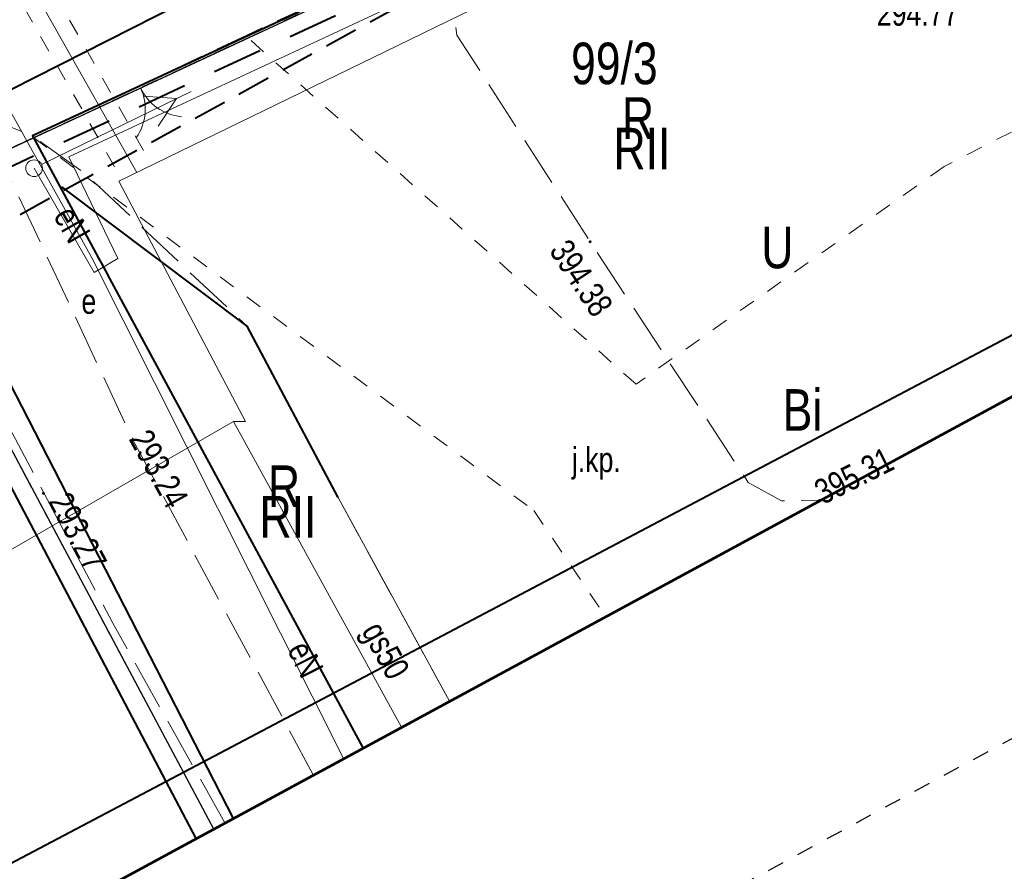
# Model space of a CAD drawing. Header units: metres. Extents: x 7437397 to 7437781, y 5556608 to 5556944.
# Tile 34 of 58: x 7437613 to 7437642, y 5556683 to 5556708. Entities that reach past the tile are written whole.
import ezdxf

# ---------------------------------------------------------------- set-up
doc = ezdxf.new("R2010")
doc.units = ezdxf.units.M
doc.header["$MEASUREMENT"] = 0
for name, pattern in [('0.5_0.5', [1.5, 0.5, -0.5, 0.5]), ('EGBO02-500', [2.5, 1.5, -1]), ('EGBU01-500', [1, 0.5, -0.5]), ('KTCR02-500', [1.5, 1, -0.5]), ('KTJZ01-500', [2, 1.5, -0.5]), ('PTRW01_01-500', [1, 0.5, -0.5])]:
    doc.linetypes.add(name, pattern=pattern)
for name, color, linetype, lineweight in [('510-Podpora jednosłupowa symb.-STPOW', 7, 'Continuous', 5), ('905-Brama w ogrodzeniu', 7, 'Continuous', 5), ('BUIB02_01', 250, 'Continuous', 5), ('EGBD03', 250, 'Continuous', 5), ('EGBK02', 250, 'Continuous', 5), ('EGBO02', 250, 'Continuous', 5), ('EGBU01', 250, 'Continuous', 5), ('GAZ', 50, 'Continuous', 30), ('KTJZ01', 250, 'Continuous', 5), ('KTOK02', 250, 'Continuous', 5), ('KTOK05_01', 250, 'Continuous', 5), ('MPZP', 250, 'Continuous', 5), ('punkt wysokościowy sztuczny', 7, 'Continuous', 5), ('RTPW01', 250, 'Continuous', 5), ('RTPW02', 250, 'Continuous', 5), ('SUPE', 250, 'Continuous', 5), ('SUPE04', 250, 'Continuous', 5), ('SUPE_01', 250, 'Continuous', 5), ('SUPG_01', 250, 'Continuous', 5), ('SUSM04_01_E', 250, 'Continuous', 5), ('SUUS17_01_E', 250, 'Continuous', 5), ('Warstwa 1', 250, 'Continuous', 5), ('Warstwa 2', 250, 'Continuous', 5)]:
    doc.layers.add(name, color=color, linetype=linetype, lineweight=lineweight)
doc.styles.get("Standard").update_dxf_attribs({"font": 'txt.shx', "width": 0.75})
doc.linetypes.add('KTOK05_01-500', pattern='A,3.75,[13,dgnlstyle-rozp_2015.shx,S=0.002778,R=0,X=0,Y=0],3.75', length=7.5)

# ---------------------------------------------------------------- blocks, each defined once
blk = doc.blocks.new('510')
at = {"layer": '510-Podpora jednosłupowa symb.-STPOW', "color": 0, "linetype": 'Continuous', "lineweight": 13}
blk.add_circle((0, 0), 2.5, dxfattribs=at)
blk = doc.blocks.new('PW02')
at = {"layer": 'punkt wysokościowy sztuczny', "linetype": 'Continuous', "lineweight": 13}
h = blk.add_hatch(color=0, dxfattribs=at)
edge = h.paths.add_edge_path()
edge.add_arc((0, 0), 0.45, 0, 360)
blk = doc.blocks.new('905')
at = {"layer": '905-Brama w ogrodzeniu', "color": 0, "linetype": 'Continuous', "lineweight": 13}
for centre, start, end in [((-15, 0), 0, 60), ((15, 0), 120, 180)]:
    blk.add_arc(centre, 15, start, end, dxfattribs=at)
blk = doc.blocks.new('SUUS17_01')
at = {"color": 250, "linetype": 'Continuous', "lineweight": 13}
blk.add_wipeout([(-0.5, 0.25), (0.5, 0.25), (0.5, -0.25), (-0.5, -0.25)], dxfattribs=at).dxf.layer = 'SUUS17_01_E'
blk = doc.blocks.new('SUPE04')
at = {"layer": 'SUPE04', "color": 1, "linetype": 'Continuous', "lineweight": 13}
blk.add_line((5.25, 0), (0.25, 0), dxfattribs=at)
at = {"layer": 'SUPE04', "color": 1, "linetype": 'Continuous', "lineweight": 13, "flags": 128}
blk.add_lwpolyline([(3.9, 0.5), (4.766, 0), (3.9, -0.5)], dxfattribs=at)

msp = doc.modelspace()

# ---------------------------------------------------------------- hatches: boundary and pattern name
at = {"layer": 'punkt wysokościowy sztuczny', "linetype": 'Continuous', "lineweight": 13}
msp.add_hatch(color=7, dxfattribs=at).paths.add_polyline_path([(7437636.893, 5556693.674), (7437636.972, 5556693.717, 1.114741)])

# ---------------------------------------------------------------- linework, layer by layer
at = {"layer": 'BUIB02_01', "color": 7, "linetype": 'Continuous', "lineweight": 13, "flags": 128}
msp.add_lwpolyline([(7437622.47, 5556693.78), (7437625.814, 5556687.667)], dxfattribs=at)
at = {"layer": 'EGBD03', "color": 114, "linetype": 'Continuous', "lineweight": 30, "true_color": 0x00b140, "flags": 128}
msp.add_lwpolyline([(7437646.68, 5556720.13), (7437608.79, 5556702.48)], dxfattribs=at)
at = {"layer": 'EGBU01', "color": 96, "linetype": 'EGBU01-500', "lineweight": 13, "flags": 128}
for points in [[(7437619.76, 5556707.6), (7437646.68, 5556720.13)], [(7437646.68, 5556720.13), (7437619.76, 5556707.6)], [(7437648.92, 5556707.96), (7437640.67, 5556703.73)], [(7437619.76, 5556707.6), (7437613.32, 5556704.6)], [(7437613.32, 5556704.6), (7437619.76, 5556707.6)], [(7437631.42, 5556697.19), (7437619.76, 5556707.6)], [(7437608.79, 5556702.48), (7437613.32, 5556704.6)], [(7437613.32, 5556704.6), (7437608.79, 5556702.48)], [(7437640.67, 5556703.73), (7437631.42, 5556697.19)], [(7437628.35, 5556693.39), (7437630.497, 5556690.207)]]:
    msp.add_lwpolyline(points, dxfattribs=at)
at = {"layer": 'GAZ', "linetype": '0.5_0.5', "lineweight": 20}
for points in [[(7437597.633, 5556737.704), (7437616.86, 5556703.802)], [(7437596.763, 5556737.21), (7437615.99, 5556703.309)]]:
    msp.add_lwpolyline(points, dxfattribs=at)
at = {"layer": 'KTJZ01', "color": 7, "linetype": 'KTJZ01-500', "lineweight": 13, "flags": 128}
msp.add_lwpolyline([(7437639.91, 5556733.3), (7437648.13, 5556737.1), (7437647.63, 5556734.07), (7437652.6, 5556723.04), (7437646.61, 5556720.21), (7437619.73, 5556707.68), (7437613.29, 5556704.65), (7437611.72, 5556705.29), (7437608.45, 5556703.74), (7437604.8, 5556710.12), (7437602.44, 5556712.14), (7437599.33, 5556712.79), (7437607.41, 5556717.03), (7437608.14, 5556715.01), (7437609.09, 5556713.14), (7437610.29, 5556711.49), (7437612.71, 5556710.2), (7437615.11, 5556710.61), (7437627.71, 5556716.39), (7437641.39, 5556723.55), (7437643.11, 5556725.99), (7437640.63, 5556731.4), (7437639.91, 5556733.3)], close=True, dxfattribs=at)
at = {"layer": 'SUPG_01', "color": 52, "linetype": 'Continuous', "lineweight": 13}
msp.add_line((7437616.425, 5556703.555), (7437597.224, 5556737.471), dxfattribs=at)
at = {"layer": 'SUPG_01', "color": 52, "linetype": 'Continuous', "lineweight": 13, "flags": 128}
for points in [[(7437619.69, 5556696.07), (7437615.88, 5556703.29), (7437662.91, 5556726.18), (7437714.76, 5556751.4), (7437750.66, 5556770.86), (7437751.48, 5556771.35)], [(7437619.69, 5556696.07), (7437619.33, 5556696.07), (7437605.899, 5556688.332), (7437599.734, 5556685.262), (7437589.523, 5556679.677), (7437568.76, 5556670.23), (7437547.783, 5556659.698), (7437510.677, 5556638.674)], [(7437624.376, 5556686.888), (7437619.33, 5556696.07)]]:
    msp.add_lwpolyline(points, dxfattribs=at)

# ---------------------------------------------------------------- block references
at = {"layer": 'KTOK02', "color": 7, "linetype": 'Continuous', "lineweight": 13, "xscale": 0.1, "yscale": 0.1, "zscale": 0.1, "rotation": 204.903}
msp.add_blockref('905', (7437616.54, 5556706.09), dxfattribs=at)
at = {"layer": 'RTPW02', "color": 7, "linetype": 'Continuous', "lineweight": 13, "xscale": 0.1, "yscale": 0.1, "zscale": 0.1}
for p in [(7437630.04, 5556701.47), (7437616.31, 5556695.52), (7437613.62, 5556693.91)]:
    msp.add_blockref('PW02', p, dxfattribs=at)
at = {"layer": 'SUPE04', "color": 1, "linetype": 'Continuous', "lineweight": 13, "rotation": 26.07000000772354}
msp.add_blockref('SUPE04', (7437613.34, 5556703.68), dxfattribs=at)
at = {"layer": 'SUSM04_01_E', "color": 7, "linetype": 'Continuous', "lineweight": 13, "xscale": 0.1, "yscale": 0.1, "zscale": 0.1}
msp.add_blockref('510', (7437613.34, 5556703.68), dxfattribs=at)
at = {"layer": 'SUUS17_01_E', "color": 7, "linetype": 'Continuous', "lineweight": 13, "rotation": 25.04838511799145}
msp.add_blockref('SUUS17_01', (7437615.14, 5556700.55), dxfattribs=at)

# ---------------------------------------------------------------- texts
at = {"layer": 'EGBD03', "color": 114, "linetype": 'Continuous', "lineweight": 30, "true_color": 0x00b140, "insert": (7437629.466, 5556706.186), "char_height": 1.25, "attachment_point": 7, "line_spacing_factor": 0.6}
msp.add_mtext('\\FWORKING_1250;\\H1x;\\W0.8;99/3', dxfattribs=at)
at = {"layer": 'EGBK02', "color": 96, "linetype": 'Continuous', "lineweight": 30, "char_height": 1.25, "attachment_point": 1, "line_spacing_factor": 0.6}
for insert in [(7437630.741, 5556704.894), (7437620.11, 5556693.832)]:
    msp.add_mtext('\\FWORKING_1250;\\H1x;\\W0.8;RII', dxfattribs=dict(at, insert=insert))
at = {"layer": 'EGBU01', "color": 96, "linetype": 'Continuous', "lineweight": 30, "char_height": 1.25, "attachment_point": 7, "line_spacing_factor": 0.6}
for s, insert in [('\\FWORKING_1250;\\H1x;\\W0.8;R', (7437630.996, 5556704.561)), ('\\FWORKING_1250;\\H1x;\\W0.8;Bi', (7437635.823, 5556695.79)), ('\\FWORKING_1250;\\H1x;\\W0.8;R', (7437620.365, 5556693.499))]:
    msp.add_mtext(s, dxfattribs=dict(at, insert=insert))
at = {"layer": 'KTJZ01', "color": 7, "linetype": 'Continuous', "lineweight": 13, "insert": (7437629.49, 5556694.32), "char_height": 0.75, "attachment_point": 7, "line_spacing_factor": 0.6}
msp.add_mtext('\\FWORKING_1250;\\H1x;\\W0.8;j.kp.', dxfattribs=at)
at = {"layer": 'MPZP', "color": 212, "linetype": 'Continuous', "lineweight": 30, "insert": (7437635.181, 5556700.655), "char_height": 1.25, "attachment_point": 7, "line_spacing_factor": 0.6}
msp.add_mtext('\\FWORKING_1250;\\H1x;\\W0.8;U', dxfattribs=at)
at = {"layer": 'RTPW01', "color": 7, "linetype": 'Continuous', "lineweight": 13, "insert": (7437638.65, 5556707.95), "char_height": 0.75, "attachment_point": 7, "line_spacing_factor": 0.6}
msp.add_mtext('\\FWORKING_1250;\\H1x;\\W0.8;294.77', dxfattribs=at)
at = {"layer": 'RTPW01', "color": 7, "linetype": 'Continuous', "lineweight": 13, "char_height": 0.75, "attachment_point": 7, "line_spacing_factor": 0.6}
for s, insert, rotation in [('\\FWORKING_1250;\\H1x;\\W0.8;394.38', (7437628.781, 5556701.193), 303.304), ('\\FWORKING_1250;\\H1x;\\W0.8;293.24', (7437616.161, 5556695.54), 298.668), ('\\FWORKING_1250;\\H1x;\\W0.8;395.31', (7437637.037, 5556693.547), 26.613), ('\\FWORKING_1250;\\H1x;\\W0.8;293.27', (7437613.739, 5556693.663), 297.835)]:
    msp.add_mtext(s, dxfattribs=dict(at, insert=insert, rotation=rotation))
at = {"layer": 'SUPE', "color": 1, "linetype": 'Continuous', "lineweight": 13, "insert": (7437613.892, 5556702.241), "char_height": 0.75, "attachment_point": 7, "rotation": 299.765, "line_spacing_factor": 0.6}
msp.add_mtext('\\FWORKING_1250;\\H1x;\\W0.8;eN', dxfattribs=at)
at = {"layer": 'SUPE_01', "color": 1, "linetype": 'Continuous', "lineweight": 13, "insert": (7437621.151, 5556688.75), "char_height": 0.75, "attachment_point": 8, "rotation": 296.6717, "line_spacing_factor": 0.6}
msp.add_mtext('\\FWORKING;\\H1x;\\W0.8;eN', dxfattribs=at)
at = {"layer": 'SUPG_01', "color": 52, "linetype": 'Continuous', "lineweight": 13, "insert": (7437622.959, 5556689.664), "char_height": 0.75, "attachment_point": 7, "rotation": 298.704, "line_spacing_factor": 0.6}
msp.add_mtext('\\FWORKING_1250;\\H1x;\\W0.8;gs50', dxfattribs=at)
at = {"layer": 'SUUS17_01_E', "color": 7, "linetype": 'Continuous', "lineweight": 13, "insert": (7437614.762, 5556699.293), "char_height": 0.75, "attachment_point": 7, "line_spacing_factor": 0.6}
msp.add_mtext('\\FWORKING;\\H1x;\\W0.8;e', dxfattribs=at)

# ---------------------------------------------------------------- next in the draw order: linework, layer by layer
at = {"layer": 'BUIB02_01', "color": 212, "linetype": 'Continuous', "lineweight": 40}
msp.add_line((7437609.016, 5556704.209), (7437619.315, 5556684.139), dxfattribs=at)
at = {"layer": 'BUIB02_01', "color": 212, "linetype": 'Continuous', "lineweight": 40, "flags": 128}
msp.add_lwpolyline([(7437578.709, 5556689.08), (7437609.016, 5556704.209), (7437638.73, 5556719.29), (7437644.506, 5556722.382), (7437654.627, 5556703.284)], dxfattribs=at)
at = {"layer": 'EGBD03', "color": 114, "linetype": 'Continuous', "lineweight": 30, "true_color": 0x00b140, "flags": 128}
msp.add_lwpolyline([(7437608.79, 5556702.48), (7437618.728, 5556683.825)], dxfattribs=at)
at = {"layer": 'EGBO02', "color": 96, "linetype": 'EGBO02-500', "lineweight": 40, "flags": 128}
msp.add_lwpolyline([(7437509.408, 5556641.775), (7437527.366, 5556653.573), (7437535.53, 5556659.046), (7437540.808, 5556662.655), (7437546.047, 5556666.094), (7437546.417, 5556666.344), (7437547.687, 5556667.174), (7437556.491, 5556673.156), (7437559.221, 5556675.006), (7437566.622, 5556680.047), (7437572.551, 5556684.096), (7437578.927, 5556688.403), (7437581.512, 5556689.607), (7437586.468, 5556691.935), (7437596.734, 5556696.524), (7437608.998, 5556702.025), (7437613.531, 5556704.147), (7437646.901, 5556719.682), (7437664.231, 5556728.731), (7437679.981, 5556736.007), (7437721.816, 5556755.672), (7437743.341, 5556772.789), (7437751.664, 5556779.423)], dxfattribs=at)
at = {"layer": 'EGBU01', "color": 96, "linetype": 'EGBU01-500', "lineweight": 13, "flags": 128}
for points in [[(7437613.32, 5556704.6), (7437628.35, 5556693.39)], [(7437618.728, 5556683.825), (7437608.79, 5556702.48)], [(7437608.79, 5556702.48), (7437618.728, 5556683.825)]]:
    msp.add_lwpolyline(points, dxfattribs=at)
at = {"layer": 'KTJZ01', "color": 7, "linetype": 'KTJZ01-500', "lineweight": 13, "flags": 128}
msp.add_lwpolyline([(7437625.815, 5556687.668), (7437637.065, 5556693.767), (7437636.93, 5556693.7), (7437635.79, 5556693.68), (7437634.79, 5556694.24), (7437630.04, 5556701.47), (7437626.04, 5556707.68), (7437625.83, 5556709.29), (7437625.95, 5556709.72), (7437628.67, 5556710.98), (7437628.37, 5556711.66), (7437613.29, 5556704.65), (7437614.86, 5556703.53), (7437619.74, 5556698.93), (7437622.47, 5556693.78), (7437625.815, 5556687.668)], close=True, dxfattribs=at)
for points in [[(7437621.723, 5556685.449), (7437616.31, 5556695.52), (7437611.72, 5556705.29)], [(7437619.068, 5556684.009), (7437615.7, 5556690.01), (7437608.45, 5556703.74)]]:
    msp.add_lwpolyline(points, dxfattribs=at)
at = {"layer": 'KTOK05_01', "color": 7, "linetype": 'KTOK05_01-500', "lineweight": 40, "flags": 128}
for points in [[(7437655.254, 5556703.63), (7437646.61, 5556720.21), (7437628.37, 5556711.66), (7437613.29, 5556704.65), (7437623.217, 5556686.259)], [(7437622.47, 5556693.78), (7437619.74, 5556698.93), (7437614.17, 5556703.12)], [(7437618.204, 5556683.541), (7437608.27, 5556702.43), (7437608.26, 5556702.42)]]:
    msp.add_lwpolyline(points, dxfattribs=at)
at = {"layer": 'MPZP', "color": 212, "linetype": 'KTCR02-500', "lineweight": 40, "flags": 128}
msp.add_lwpolyline([(7437480.406, 5556653.046), (7437497.678, 5556655.366), (7437530.257, 5556663.123), (7437555.691, 5556673.002), (7437601.685, 5556696.111), (7437651.01, 5556723.248), (7437712.92, 5556755.928), (7437752.943, 5556777.073)], dxfattribs=at)
at = {"layer": 'MPZP', "color": 212, "linetype": 'KTOK05_01-500', "lineweight": 40, "flags": 128}
msp.add_lwpolyline([(7437495.183, 5556636.991), (7437534.91, 5556646.91), (7437607.002, 5556679.825), (7437691.32, 5556724.349), (7437761.13, 5556762.033)], dxfattribs=at)
at = {"layer": 'SUPE', "color": 1, "linetype": 'Continuous', "lineweight": 13, "flags": 128}
for points in [[(7437615.14, 5556700.55), (7437615.85, 5556700.97), (7437614.38, 5556704.02), (7437646.35, 5556718.94), (7437654.54, 5556703.243)], [(7437615.14, 5556700.55), (7437613.34, 5556703.68)]]:
    msp.add_lwpolyline(points, dxfattribs=at)
at = {"layer": 'SUPE_01', "color": 1, "linetype": 'Continuous', "lineweight": 13, "flags": 128}
msp.add_lwpolyline([(7437622.632, 5556685.942), (7437615.073, 5556700.991), (7437601.635, 5556725.162)], dxfattribs=at)
at = {"layer": 'Warstwa 1', "color": 207, "linetype": 'Continuous', "lineweight": 53, "true_color": 0x6e1e6e, "flags": 128}
msp.add_lwpolyline([(7437466.384, 5556694.725), (7437479.253, 5556654.299), (7437507.556, 5556623.548), (7437507.556, 5556623.548), (7437761.553, 5556761.255), (7437724.258, 5556829.774), (7437466.384, 5556694.725)], close=True, dxfattribs=at)
at = {"layer": 'Warstwa 2', "color": 5, "linetype": 'PTRW01_01-500', "lineweight": 30, "flags": 128}
msp.add_lwpolyline([(7437497.381, 5556607.746), (7437776.307, 5556758.981), (7437676.21, 5556943.59), (7437397.285, 5556792.356), (7437497.381, 5556607.746)], close=True, dxfattribs=at)

doc.saveas('drawing.dxf')
